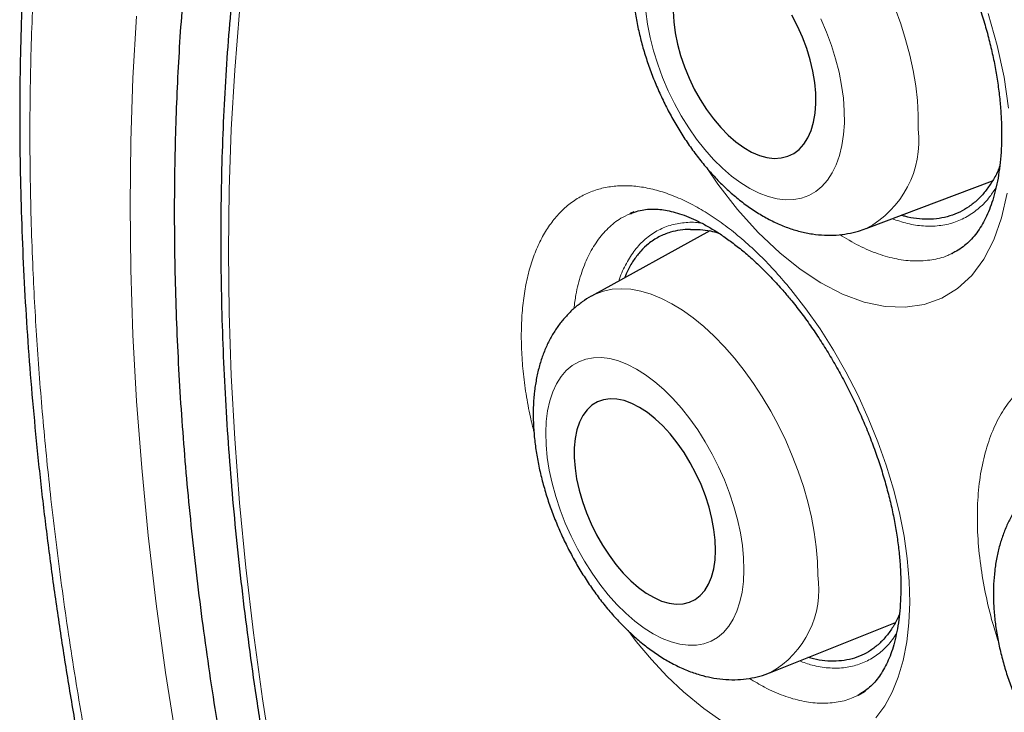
# Model space of a CAD drawing. Header units: millimetres. Extents: x 8 to 961, y 12 to 932.
# Tile 72 of 187: x 886.7 to 892.17, y 310.73 to 314.58. Entities that reach past the tile are written whole.
import ezdxf

# ---------------------------------------------------------------- set-up
doc = ezdxf.new("R2010")
doc.units = ezdxf.units.MM

msp = doc.modelspace()

# ---------------------------------------------------------------- linework, layer by layer
at = {"color": 7, "linetype": 'Continuous', "lineweight": 30}
for p, q in [((891.4015, 313.4217), (892.1039, 313.688)), ((890.0917, 313.5041), (890.0898, 313.5032)), ((890.112, 313.514), (890.0914, 313.5049)), ((890.533, 313.4089), (889.8769, 313.0464)), ((891.8794, 313.2848), (891.8816, 313.2859)), ((891.8797, 313.2834), (891.8828, 313.2847)), ((890.8698, 310.9542), (891.564, 311.2326)), ((891.3557, 310.8274), (891.3989, 310.851))]:
    msp.add_line(p, q, dxfattribs=at)
at = {"color": 8, "linetype": 'Continuous', "lineweight": 0}
msp.add_line((891.8816, 313.2859), (891.9055, 313.2981), dxfattribs=at)
at = {"color": 8, "linetype": 'Continuous', "lineweight": 0, "flags": 128}
for points in [[(891.5625, 314.6448), (891.594, 314.5589), (891.6213, 314.4724), (891.6444, 314.3861), (891.6631, 314.3004), (891.6772, 314.2159), (891.6866, 314.133), (891.6914, 314.0524), (891.6915, 313.9746)], [(887.314, 313.5539), (887.318, 313.9085), (887.3302, 314.2581), (887.3504, 314.6026)], [(887.9221, 314.6279), (887.895, 314.303), (887.8756, 313.9729), (887.864, 313.6379), (887.8601, 313.2982), (887.864, 312.954), (887.8756, 312.6055), (887.895, 312.2531), (887.9221, 311.8969), (887.9569, 311.5372), (887.9994, 311.1742), (888.0496, 310.8082), (888.1073, 310.4394)], [(890.178, 314.629), (890.1878, 314.557), (890.2021, 314.4835), (890.221, 314.4093), (890.2442, 314.3348), (890.2715, 314.2608), (890.3026, 314.1879), (890.3374, 314.1167), (890.3755, 314.0478), (890.4166, 313.9818), (890.4604, 313.9192), (890.5064, 313.8607), (890.5543, 313.8066), (890.6037, 313.7575), (890.6541, 313.7138), (890.7052, 313.6758), (890.7564, 313.6439), (890.8074, 313.6183), (890.8577, 313.5993), (890.9069, 313.587), (890.9545, 313.5815), (891.0002, 313.5829), (891.0436, 313.5912), (891.0842, 313.6063), (891.1218, 313.628), (891.1561, 313.6562), (891.1867, 313.6907), (891.2133, 313.731), (891.2358, 313.777), (891.254, 313.8282), (891.2677, 313.8842), (891.2767, 313.9445), (891.2811, 314.0085)], [(891.2811, 314.0085), (891.2807, 314.0758), (891.2756, 314.1457), (891.2658, 314.2177), (891.2514, 314.2911), (891.2326, 314.3654), (891.2094, 314.4398), (891.1821, 314.5138), (891.151, 314.5867)], [(892.1927, 314.0905), (892.1681, 314.2626), (892.1302, 314.439), (892.0797, 314.6164)], [(890.5214, 313.7531), (890.5787, 313.6682), (890.688, 313.5279), (890.8031, 313.4002), (890.9217, 313.2876), (891.0352, 313.1966), (891.1496, 313.1208), (891.2712, 313.0577), (891.3913, 313.0134), (891.5075, 312.9887), (891.6187, 312.9841), (891.724, 312.9993), (891.8213, 313.0342), (891.9097, 313.0886), (891.9883, 313.1617), (892.0558, 313.2521), (892.1113, 313.3594), (892.1544, 313.4821), (892.1844, 313.618)], [(889.0539, 305.4255), (888.8958, 305.8235), (888.7448, 306.2221), (888.6009, 306.6211), (888.4642, 307.0201), (888.3348, 307.419), (888.2128, 307.8174), (888.0982, 308.215), (887.9912, 308.6117), (887.8919, 309.007), (887.8002, 309.4008), (887.7163, 309.7928), (887.6402, 310.1827), (887.572, 310.5702), (887.5117, 310.9551), (887.4594, 311.3371), (887.415, 311.7159), (887.3787, 312.0914), (887.3504, 312.4631), (887.3302, 312.831), (887.318, 313.1946), (887.314, 313.5539)], [(889.8769, 313.0464), (889.8976, 313.0569), (889.9432, 313.0739), (889.9916, 313.0842), (890.0426, 313.0877), (890.0957, 313.0844), (890.1508, 313.0743), (890.2073, 313.0574), (890.265, 313.0339), (890.3236, 313.004), (890.3825, 312.9677), (890.4415, 312.9254), (890.5002, 312.8773), (890.5582, 312.8237), (890.6151, 312.7649), (890.6707, 312.7014), (890.7244, 312.6334), (890.7761, 312.5616), (890.8253, 312.4862), (890.8718, 312.4078), (890.9152, 312.3269), (890.9553, 312.244), (890.9919, 312.1596), (891.0246, 312.0742), (891.0534, 311.9885), (891.078, 311.9028), (891.0982, 311.8179), (891.114, 311.7341), (891.1252, 311.6521), (891.1317, 311.5723), (891.1336, 311.4953)], [(891.4559, 310.7024), (891.5048, 310.77), (891.5455, 310.8445), (891.5799, 310.9291), (891.6072, 311.0219), (891.6273, 311.1242), (891.6394, 311.2297), (891.644, 311.3432), (891.6411, 311.4619), (891.6302, 311.5875), (891.6122, 311.7121), (891.5866, 311.8417), (891.5537, 311.973), (891.5129, 312.1076), (891.467, 312.2373), (891.414, 312.3683), (891.3549, 312.4974), (891.2889, 312.6258), (891.2202, 312.746), (891.1457, 312.8637), (891.0671, 312.9759), (890.9834, 313.0837), (890.9834, 313.0837)], [(890.7234, 311.5245), (890.7214, 311.591), (890.7148, 311.6602), (890.7036, 311.7315), (890.6878, 311.8043), (890.6676, 311.878), (890.6433, 311.9519), (890.6149, 312.0253), (890.5827, 312.0978), (890.5471, 312.1686), (890.5082, 312.2372), (890.4665, 312.3029), (890.4223, 312.3653), (890.376, 312.4237), (890.3279, 312.4777), (890.2785, 312.5268), (890.2282, 312.5706), (890.1774, 312.6087), (890.1266, 312.6409), (890.0762, 312.6667), (890.0267, 312.6861), (889.9783, 312.6988), (889.9317, 312.7047), (889.8871, 312.7038), (889.8449, 312.6961), (889.8055, 312.6816), (889.7693, 312.6605), (889.7365, 312.633), (889.7074, 312.5993), (889.6823, 312.5596), (889.6614, 312.5144), (889.6449, 312.4639), (889.6328, 312.4087), (889.6254, 312.3492), (889.6227, 312.2859), (889.6246, 312.2194), (889.6312, 312.1502), (889.6424, 312.0789), (889.6582, 312.0061), (889.6784, 311.9324), (889.7027, 311.8586), (889.7311, 311.7851), (889.7633, 311.7126), (889.799, 311.6418), (889.8378, 311.5732), (889.8795, 311.5075), (889.9237, 311.4452), (889.9701, 311.3867), (890.0181, 311.3327), (890.0675, 311.2836), (890.1178, 311.2398), (890.1686, 311.2017), (890.2194, 311.1696), (890.2698, 311.1437), (890.3193, 311.1244), (890.3677, 311.1117), (890.4143, 311.1057), (890.4589, 311.1066), (890.5011, 311.1144), (890.5405, 311.1288), (890.5767, 311.1499), (890.6095, 311.1774), (890.6386, 311.2112), (890.6637, 311.2508), (890.6846, 311.2961), (890.7011, 311.3465), (890.7132, 311.4017), (890.7206, 311.4612), (890.7234, 311.5245)], [(890.0797, 311.1871), (890.1253, 311.1268), (890.2098, 311.0261), (890.2969, 310.9329), (890.3874, 310.8465), (890.4996, 310.7536), (890.6138, 310.6745)]]:
    msp.add_lwpolyline(points, dxfattribs=at)
at = {"color": 7, "linetype": 'Continuous', "lineweight": 30, "flags": 128}
for points in [[(890.331, 314.6293), (890.3341, 314.5704), (890.342, 314.5093), (890.3546, 314.4467), (890.3716, 314.3834), (890.393, 314.3202), (890.4184, 314.2577), (890.4476, 314.1969), (890.4801, 314.1383), (890.5157, 314.0828), (890.5538, 314.0309), (890.594, 313.9834), (890.6358, 313.9408), (890.6788, 313.9036), (890.7223, 313.8723), (890.7658, 313.8473), (890.8089, 313.8288), (890.851, 313.817), (890.8916, 313.8122), (890.9302, 313.8144), (890.9663, 313.8235), (890.9995, 313.8395), (891.0294, 313.8621), (891.0557, 313.8911), (891.0779, 313.9262), (891.0959, 313.9668), (891.1094, 314.0125), (891.1182, 314.0628), (891.1223, 314.117)], [(891.1223, 314.117), (891.1216, 314.1745), (891.1161, 314.2346), (891.1059, 314.2965), (891.0911, 314.3595), (891.0718, 314.4229), (891.0484, 314.4859), (891.021, 314.5476), (890.9901, 314.6074)], [(890.5657, 311.6335), (890.5637, 311.6904), (890.5569, 311.7499), (890.5455, 311.8113), (890.5295, 311.8738), (890.5092, 311.9367), (890.4849, 311.9992), (890.4567, 312.0605), (890.4251, 312.12), (890.3904, 312.1769), (890.3532, 312.2305), (890.3137, 312.2801), (890.2725, 312.3252), (890.2301, 312.3651), (890.187, 312.3995), (890.1437, 312.4279), (890.1008, 312.45), (890.0588, 312.4654), (890.0182, 312.4741), (889.9794, 312.4758), (889.943, 312.4706), (889.9094, 312.4586), (889.8789, 312.4398), (889.8521, 312.4145), (889.8291, 312.3831), (889.8103, 312.3458), (889.796, 312.3032), (889.7862, 312.2558), (889.7811, 312.2041), (889.7807, 312.1488), (889.7851, 312.0906), (889.7942, 312.03), (889.808, 311.968), (889.8261, 311.9052), (889.8485, 311.8424), (889.8748, 311.7804), (889.9047, 311.7199), (889.9379, 311.6616), (889.9739, 311.6063), (890.0123, 311.5546), (890.0527, 311.5072), (890.0946, 311.4646), (890.1374, 311.4274), (890.1807, 311.3959), (890.2238, 311.3706), (890.2663, 311.3519), (890.3077, 311.3398), (890.3475, 311.3346), (890.3851, 311.3364), (890.4202, 311.345), (890.4523, 311.3604), (890.481, 311.3825), (890.5059, 311.4109), (890.5268, 311.4453), (890.5434, 311.4853), (890.5555, 311.5303), (890.563, 311.58), (890.5657, 311.6335)]]:
    msp.add_lwpolyline(points, dxfattribs=at)
at = {"color": 8, "linetype": 'Continuous', "lineweight": 0}
for centre, radius, start, end in [((891.14, 313.9113), 0.5551, 298.1028, 6.5455), ((890.6068, 311.4172), 0.5326, 299.5985, 8.4285)]:
    msp.add_arc(centre, radius, start, end, dxfattribs=at)
at = {"color": 7, "linetype": 'Continuous', "lineweight": 30}
for points, knots in [([(892.8883, 323.1742), (892.8692, 323.1718), (892.7798, 323.1607), (892.6223, 323.1349), (892.4161, 323.0964), (892.2121, 323.0515), (892.0106, 323.0008), (891.8122, 322.9441), (891.6172, 322.8818), (891.4256, 322.8137), (891.2374, 322.74), (891.0525, 322.6605), (890.8709, 322.5754), (890.6925, 322.4846), (890.5174, 322.3881), (890.3455, 322.2859), (890.1768, 322.1781), (890.0113, 322.0645), (889.849, 321.9452), (889.6901, 321.8203), (889.5348, 321.6899), (889.383, 321.554), (889.2346, 321.4124), (889.0895, 321.2652), (888.9481, 321.1126), (888.8105, 320.9546), (888.6768, 320.7915), (888.547, 320.6232), (888.4215, 320.4501), (888.3002, 320.2723), (888.1833, 320.0899), (888.0709, 319.9031), (887.9628, 319.7118), (887.859, 319.5158), (887.7594, 319.3151), (887.664, 319.1097), (887.573, 318.8997), (887.4863, 318.6852), (887.404, 318.4663), (887.3261, 318.2429), (887.2527, 318.0152), (887.1837, 317.7833), (887.1192, 317.5471), (887.0591, 317.3068), (887.0039, 317.0633), (886.9533, 316.8159), (886.9073, 316.5649), (886.8656, 316.3089), (886.8286, 316.049), (886.7962, 315.7855), (886.7684, 315.5188), (886.7454, 315.2492), (886.7272, 314.9772), (886.7137, 314.7032), (886.7049, 314.4274), (886.7009, 314.1502), (886.7016, 313.8706), (886.7069, 313.5877), (886.7169, 313.3012), (886.7315, 313.012), (886.7509, 312.7206), (886.7749, 312.4271), (886.8036, 312.1313), (886.837, 311.8335), (886.875, 311.5335), (886.9178, 311.2314), (886.9652, 310.9271), (887.0172, 310.6208), (887.0739, 310.3127), (887.1351, 310.0039), (887.2005, 309.6948), (887.2702, 309.3856), (887.3443, 309.0761), (887.4226, 308.7663), (887.5053, 308.4561), (887.5922, 308.1454), (887.6835, 307.8342), (887.7792, 307.5225), (887.8792, 307.2102), (887.9836, 306.8973), (888.0924, 306.5836), (888.2051, 306.2705), (888.322, 305.9576), (888.443, 305.6451), (888.5684, 305.3317), (888.6982, 305.0179), (888.8321, 304.7042), (888.97, 304.391), (889.1117, 304.0787), (889.2571, 303.7677), (889.4059, 303.4585), (889.5578, 303.1514), (889.7128, 302.8469), (889.8711, 302.5444), (890.0329, 302.2432), (890.1985, 301.9431), (890.3675, 301.6446), (890.5399, 301.348), (890.7155, 301.0533), (890.8944, 300.7606), (891.0766, 300.4699), (891.2621, 300.181), (891.4511, 299.8938), (891.6433, 299.6086), (891.8381, 299.3262), (892.0354, 299.0472), (892.2356, 298.7706), (892.4387, 298.4965), (892.6446, 298.2251), (892.8525, 297.9576), (893.0623, 297.6939), (893.2741, 297.4339), (893.488, 297.1776), (893.7039, 296.925), (893.9219, 296.676), (894.1421, 296.4305), (894.3644, 296.1886), (894.5889, 295.9502), (894.8145, 295.7164), (895.0415, 295.4871), (895.2696, 295.2623), (895.4999, 295.0412), (895.7316, 294.8242), (895.9641, 294.6122), (896.1972, 294.4052), (896.4314, 294.2028), (896.6669, 294.0048), (896.9035, 293.8114), (897.1408, 293.6229), (897.3789, 293.4392), (897.6178, 293.2604), (897.8573, 293.0866), (898.0971, 292.918), (898.3369, 292.7548), (898.5767, 292.5972), (898.8165, 292.4447), (899.0562, 292.2985), (899.22, 292.2006), (899.3039, 292.1531), (899.3081, 292.1508)], [0, 0, 0, 0, 0.002004, 0.009347, 0.016703, 0.024076, 0.031458, 0.038814, 0.046138, 0.053437, 0.060716, 0.067981, 0.075234, 0.082481, 0.089727, 0.096974, 0.104228, 0.111492, 0.118772, 0.126061, 0.133334, 0.140633, 0.147953, 0.155292, 0.162645, 0.170007, 0.177376, 0.184746, 0.192113, 0.199472, 0.206818, 0.214148, 0.221468, 0.2288, 0.236138, 0.243484, 0.250838, 0.258201, 0.265571, 0.272951, 0.280339, 0.287736, 0.295142, 0.302557, 0.309991, 0.317337, 0.324769, 0.332224, 0.339696, 0.347176, 0.354656, 0.362127, 0.369582, 0.377013, 0.384414, 0.391776, 0.399095, 0.406487, 0.413906, 0.421322, 0.428738, 0.436155, 0.443575, 0.451001, 0.458436, 0.465881, 0.473339, 0.480813, 0.488305, 0.495784, 0.503228, 0.510653, 0.518062, 0.52546, 0.532851, 0.540239, 0.547627, 0.555019, 0.562418, 0.569829, 0.577255, 0.584705, 0.592083, 0.599505, 0.606955, 0.614425, 0.621909, 0.629401, 0.636893, 0.644375, 0.651842, 0.659285, 0.666698, 0.674078, 0.681477, 0.688903, 0.696322, 0.70374, 0.711159, 0.718585, 0.726008, 0.733444, 0.740908, 0.748385, 0.755856, 0.763302, 0.77073, 0.77823, 0.785705, 0.79316, 0.800597, 0.808022, 0.815438, 0.822849, 0.83026, 0.837674, 0.845093, 0.852523, 0.859972, 0.867324, 0.874713, 0.88212, 0.889528, 0.896914, 0.904263, 0.911614, 0.918986, 0.926347, 0.933702, 0.941055, 0.948409, 0.955769, 0.963112, 0.970437, 0.977749, 0.985053, 0.992352, 0.999622, 1, 1, 1, 1]), ([(893.9274, 321.833), (893.8174, 321.8308), (893.581, 321.8262), (893.2271, 321.7945), (892.8645, 321.7431), (892.5174, 321.6725), (892.1853, 321.5847), (891.8683, 321.4809), (891.56, 321.3596), (891.2608, 321.221), (890.9653, 321.0619), (890.6745, 320.8814), (890.3895, 320.6785), (890.1163, 320.4569), (889.8554, 320.217), (889.607, 319.9591), (889.376, 319.6887), (889.1619, 319.4073), (888.964, 319.1165), (888.7784, 318.811), (888.6052, 318.4911), (888.4414, 318.1505), (888.2882, 317.7886), (888.1466, 317.4049), (888.0199, 317.0069), (887.9083, 316.5952), (887.8118, 316.1703), (887.7323, 315.7412), (887.6686, 315.3092), (887.62, 314.8756), (887.5853, 314.4323), (887.5644, 313.9799), (887.5573, 313.5096), (887.565, 313.0213), (887.5884, 312.5153), (887.6275, 312.0015), (887.6822, 311.4807), (887.7523, 310.9536), (887.8362, 310.4311), (887.9328, 309.9142), (888.0409, 309.4038), (888.1623, 308.8902), (888.297, 308.3742), (888.4476, 307.8458), (888.615, 307.3055), (888.7999, 306.7541), (888.9988, 306.2028), (889.2115, 305.6522), (889.4375, 305.1031), (889.6721, 304.5668), (889.9142, 304.0436), (890.1625, 303.5341), (890.4217, 303.0285), (890.6913, 302.5274), (890.9768, 302.0213), (891.2785, 301.5113), (891.5967, 300.9985), (891.9251, 300.4935), (892.2633, 299.997), (892.6108, 299.5095), (892.9605, 299.041), (893.3111, 298.5913), (893.6619, 298.1602), (894.0193, 297.7395), (894.3829, 297.3296), (894.7598, 296.923), (895.1498, 296.5209), (895.5528, 296.1247), (895.9608, 295.743), (896.3731, 295.376), (896.7892, 295.0244), (897.2006, 294.695), (897.6066, 294.3872), (898.0064, 294.1002), (898.4076, 293.8285), (898.8098, 293.5722), (899.2207, 293.3268), (899.6396, 293.0938), (900.0661, 292.8747), (900.4915, 292.6743), (900.9152, 292.4928), (901.3365, 292.3306), (901.7471, 292.1904), (902.1465, 292.0714), (902.5345, 291.9722), (902.9185, 291.8908), (903.298, 291.8271), (903.6803, 291.7804), (904.0644, 291.752), (904.4495, 291.7432), (904.8275, 291.7547), (905.198, 291.7863), (905.5605, 291.8381), (905.9077, 291.9086), (906.2397, 291.9964), (906.5568, 292.1002), (906.8651, 292.2215), (907.1643, 292.3601), (907.4598, 292.5192), (907.7506, 292.6997), (908.0356, 292.9026), (908.3087, 293.1242), (908.5697, 293.3641), (908.818, 293.6221), (909.0492, 293.8921), (909.2623, 294.1748), (909.4006, 294.3707), (909.4658, 294.4783), (909.4692, 294.4839)], [0, 0, 0, 0, 0.008505, 0.018287, 0.028068, 0.037849, 0.047071, 0.056294, 0.065516, 0.074739, 0.083961, 0.093742, 0.103524, 0.113305, 0.123086, 0.132867, 0.142649, 0.151871, 0.161094, 0.170316, 0.179538, 0.188761, 0.198542, 0.208323, 0.218105, 0.227886, 0.237667, 0.247448, 0.256671, 0.265893, 0.275116, 0.284338, 0.29356, 0.303342, 0.313123, 0.322904, 0.332686, 0.342467, 0.352248, 0.361471, 0.370693, 0.379915, 0.389138, 0.39836, 0.408141, 0.417923, 0.427704, 0.437485, 0.447267, 0.457048, 0.46627, 0.475493, 0.484715, 0.493937, 0.50316, 0.512941, 0.522722, 0.532504, 0.542285, 0.552066, 0.561848, 0.57107, 0.580292, 0.589515, 0.598737, 0.60796, 0.617741, 0.627522, 0.637303, 0.647085, 0.656866, 0.666647, 0.67587, 0.685092, 0.694314, 0.703537, 0.712759, 0.722541, 0.732322, 0.742103, 0.751884, 0.761666, 0.771447, 0.780669, 0.789892, 0.799114, 0.808337, 0.817559, 0.82734, 0.837122, 0.846903, 0.856684, 0.866465, 0.876247, 0.885469, 0.894691, 0.903914, 0.913136, 0.922359, 0.93214, 0.941921, 0.951703, 0.961484, 0.971265, 0.981046, 0.990269, 0.999491, 1, 1, 1, 1]), ([(893.3976, 321.576), (893.3747, 321.5732), (893.2853, 321.5625), (893.1319, 321.5376), (892.9374, 321.5013), (892.7457, 321.4587), (892.5567, 321.4102), (892.3705, 321.3559), (892.1871, 321.2956), (892.0066, 321.2295), (891.8292, 321.1576), (891.6548, 321.0798), (891.4835, 320.9964), (891.3154, 320.9072), (891.1506, 320.8123), (890.9891, 320.7119), (890.831, 320.6058), (890.6763, 320.4941), (890.5251, 320.3769), (890.3775, 320.2543), (890.2335, 320.1262), (890.0931, 319.9927), (889.9565, 319.8539), (889.8236, 319.7098), (889.6946, 319.5605), (889.5695, 319.406), (889.4483, 319.2463), (889.3311, 319.0817), (889.218, 318.912), (889.1089, 318.7374), (889.004, 318.5579), (888.9033, 318.3737), (888.8069, 318.1847), (888.7147, 317.9912), (888.6268, 317.7931), (888.5433, 317.5905), (888.4642, 317.3835), (888.3896, 317.1723), (888.3194, 316.9568), (888.2537, 316.7372), (888.1925, 316.5137), (888.1359, 316.2862), (888.0839, 316.0549), (888.0364, 315.8198), (887.9936, 315.5811), (887.9553, 315.3389), (887.9218, 315.0933), (887.8928, 314.8444), (887.8686, 314.5922), (887.849, 314.3369), (887.834, 314.0786), (887.8238, 313.8174), (887.8182, 313.5534), (887.8173, 313.2868), (887.8211, 313.0175), (887.8296, 312.7458), (887.8427, 312.4717), (887.8605, 312.1954), (887.8829, 311.9169), (887.91, 311.6364), (887.9417, 311.354), (887.978, 311.0698), (888.0188, 310.7839), (888.0643, 310.4964), (888.1143, 310.2075), (888.1689, 309.9173), (888.2279, 309.6258), (888.2915, 309.3332), (888.3594, 309.0397), (888.4319, 308.7452), (888.5087, 308.4501), (888.5898, 308.1542), (888.6753, 307.8579), (888.7651, 307.5612), (888.8592, 307.2642), (888.9574, 306.967), (889.0599, 306.6698), (889.1665, 306.3727), (889.2771, 306.0758), (889.3918, 305.7792), (889.5106, 305.483), (889.6332, 305.1874), (889.7598, 304.8925), (889.8902, 304.5983), (890.0244, 304.3051), (890.1624, 304.0129), (890.304, 303.7218), (890.4493, 303.432), (890.5981, 303.1436), (890.7504, 302.8567), (890.9062, 302.5714), (891.0654, 302.2878), (891.2279, 302.006), (891.3937, 301.7262), (891.5626, 301.4485), (891.7347, 301.1729), (891.9099, 300.8996), (892.088, 300.6288), (892.269, 300.3604), (892.4529, 300.0946), (892.6395, 299.8316), (892.8288, 299.5713), (893.0207, 299.3141), (893.2152, 299.0598), (893.4122, 298.8087), (893.6115, 298.5608), (893.8131, 298.3163), (894.017, 298.0751), (894.2229, 297.8376), (894.431, 297.6036), (894.641, 297.3734), (894.8529, 297.147), (895.0667, 296.9245), (895.2821, 296.706), (895.4992, 296.4916), (895.7179, 296.2814), (895.938, 296.0754), (896.1595, 295.8738), (896.3823, 295.6766), (896.6063, 295.4839), (896.8314, 295.2958), (897.0575, 295.1124), (897.2846, 294.9337), (897.5125, 294.7598), (897.7411, 294.5908), (897.9705, 294.4267), (898.2004, 294.2677), (898.4308, 294.1138), (898.6616, 293.965), (898.8926, 293.8214), (899.0765, 293.7113), (899.1834, 293.6494), (899.2131, 293.6321)], [0, 0, 0, 0, 0.002663, 0.010394, 0.01812, 0.025841, 0.033556, 0.041267, 0.048973, 0.056675, 0.064373, 0.072068, 0.079761, 0.087451, 0.095141, 0.10283, 0.11052, 0.11821, 0.125902, 0.133597, 0.141294, 0.148994, 0.156699, 0.164408, 0.172122, 0.17984, 0.187564, 0.195294, 0.203028, 0.210768, 0.218513, 0.226263, 0.234017, 0.241777, 0.24954, 0.257307, 0.265079, 0.272853, 0.280631, 0.288411, 0.296194, 0.303978, 0.311765, 0.319553, 0.327343, 0.335134, 0.342925, 0.350718, 0.35851, 0.366304, 0.374097, 0.381891, 0.389685, 0.397478, 0.405272, 0.413065, 0.420858, 0.42865, 0.436442, 0.444234, 0.452025, 0.459816, 0.467606, 0.475396, 0.483185, 0.490974, 0.498762, 0.50655, 0.514337, 0.522124, 0.52991, 0.537696, 0.545482, 0.553267, 0.561051, 0.568836, 0.576619, 0.584403, 0.592186, 0.599969, 0.607752, 0.615534, 0.623316, 0.631098, 0.63888, 0.646661, 0.654443, 0.662224, 0.670005, 0.677786, 0.685567, 0.693348, 0.701129, 0.70891, 0.716691, 0.724472, 0.732253, 0.740035, 0.747816, 0.755597, 0.763379, 0.771161, 0.778943, 0.786725, 0.794507, 0.80229, 0.810073, 0.817856, 0.82564, 0.833424, 0.841209, 0.848993, 0.856779, 0.864564, 0.87235, 0.880137, 0.887924, 0.895712, 0.9035, 0.911288, 0.919077, 0.926867, 0.934657, 0.942448, 0.950239, 0.958031, 0.965823, 0.973616, 0.98141, 0.989203, 0.996998, 1, 1, 1, 1]), ([(890.4473, 315.5312), (890.444, 315.5297), (890.4227, 315.5195), (890.3863, 315.4951), (890.3387, 315.4583), (890.2953, 315.416), (890.2558, 315.3691), (890.2205, 315.3176), (890.1893, 315.2615), (890.1625, 315.2009), (890.1402, 315.1359), (890.1227, 315.0667), (890.1101, 314.9937), (890.1026, 314.9174), (890.1003, 314.8385), (890.1031, 314.7577), (890.1108, 314.6757), (890.1233, 314.593), (890.1404, 314.5101), (890.1618, 314.4273), (890.1874, 314.3451), (890.217, 314.2638), (890.2505, 314.1838), (890.2876, 314.1053), (890.3282, 314.0289), (890.3722, 313.9548), (890.4194, 313.8834), (890.4697, 313.815), (890.5229, 313.7501), (890.5789, 313.6889), (890.6376, 313.6318), (890.699, 313.5794), (890.7628, 313.532), (890.8287, 313.4903), (890.8964, 313.4549), (890.965, 313.4263), (891.034, 313.4049), (891.1025, 313.3909), (891.1698, 313.3843), (891.2355, 313.3848), (891.2988, 313.3926), (891.354, 313.4047), (891.387, 313.417), (891.4004, 313.422)], [0, 0, 0, 0, 0.0039082, 0.0257458, 0.0475711, 0.0695289, 0.091762, 0.1144071, 0.1375861, 0.1613908, 0.1858638, 0.2109802, 0.2366416, 0.2626937, 0.2889643, 0.3152853, 0.341545, 0.3676976, 0.3937301, 0.4196501, 0.4454771, 0.4712371, 0.4969596, 0.5226755, 0.548413, 0.5741981, 0.600064, 0.626044, 0.65217, 0.6784701, 0.7049641, 0.7316545, 0.758514, 0.7854549, 0.8122958, 0.8388291, 0.8648392, 0.8901619, 0.9147241, 0.9385448, 0.9617085, 0.9843358, 1, 1, 1, 1]), ([(891.5513, 315.5316), (891.561, 315.5197), (891.5894, 315.4851), (891.6354, 315.4246), (891.6887, 315.349), (891.7405, 315.2696), (891.7905, 315.1868), (891.8383, 315.1009), (891.8837, 315.0125), (891.9262, 314.9221), (891.9657, 314.8303), (892.0017, 314.7378), (892.0341, 314.6451), (892.0628, 314.553), (892.0874, 314.4621), (892.1081, 314.3725), (892.1249, 314.2841), (892.138, 314.1966), (892.1474, 314.1102), (892.153, 314.0256), (892.1547, 313.9435), (892.1526, 313.8646), (892.1468, 313.7895), (892.1376, 313.719), (892.1251, 313.6535), (892.1097, 313.5935), (892.0916, 313.5393), (892.0713, 313.4906), (892.0483, 313.4463), (892.0228, 313.4063), (891.9947, 313.3707), (891.9643, 313.3395), (891.9311, 313.313), (891.9036, 313.295), (891.8863, 313.2877), (891.8817, 313.2858)], [0, 0, 0, 0, 0.0159792, 0.0464931, 0.0772278, 0.1082628, 0.1395618, 0.1710752, 0.2027417, 0.2344915, 0.2662387, 0.2978926, 0.3293815, 0.360642, 0.3916224, 0.4221142, 0.45269, 0.4835926, 0.5147556, 0.5460968, 0.5775198, 0.6088969, 0.6401068, 0.6710499, 0.7016441, 0.7318347, 0.7616064, 0.7910289, 0.8209423, 0.8519556, 0.8838189, 0.9167839, 0.9511556, 0.9872342, 1, 1, 1, 1]), ([(892.1433, 313.7676), (892.1398, 313.7586), (892.1275, 313.7272), (892.1009, 313.6803), (892.0636, 313.6267), (892.0207, 313.5804), (891.9733, 313.5421), (891.922, 313.5122), (891.8672, 313.4904), (891.8081, 313.477), (891.7461, 313.4722), (891.6819, 313.4767), (891.6323, 313.4846), (891.6034, 313.4938), (891.597, 313.4958)], [0, 0, 0, 0, 0.037257, 0.129492, 0.222368, 0.317263, 0.412857, 0.505092, 0.597968, 0.692864, 0.788457, 0.880693, 0.973568, 1, 1, 1, 1]), ([(890.09, 313.5029), (890.0984, 313.5068), (890.1197, 313.5166), (890.1552, 313.5252), (890.1958, 313.5303), (890.2357, 313.5304), (890.2762, 313.5264), (890.3191, 313.5181), (890.3658, 313.505), (890.4164, 313.4864), (890.47, 313.4623), (890.5257, 313.4327), (890.5831, 313.3977), (890.6418, 313.3572), (890.7014, 313.3114), (890.7614, 313.2604), (890.8213, 313.2045), (890.8808, 313.144), (890.9343, 313.0852), (890.9674, 313.0453), (890.9815, 313.0285)], [0, 0, 0, 0, 0.047313, 0.119747, 0.180714, 0.238225, 0.291062, 0.342012, 0.395811, 0.451078, 0.506446, 0.562102, 0.618115, 0.674472, 0.731109, 0.787934, 0.844839, 0.90169, 0.958397, 1, 1, 1, 1]), ([(890.4256, 313.4172), (890.4065, 313.4164), (890.3683, 313.4147), (890.3096, 313.4014), (890.2498, 313.3773), (890.1953, 313.3413), (890.1498, 313.2981), (890.1122, 313.25), (890.0817, 313.2), (890.0662, 313.163), (890.0596, 313.1474)], [0, 0, 0, 0, 0.1180477, 0.2368473, 0.3872556, 0.5393177, 0.6609577, 0.783486, 0.9087426, 1, 1, 1, 1]), ([(890.4256, 313.4172), (890.4437, 313.4173), (890.4799, 313.4174), (890.5327, 313.4105), (890.5679, 313.4009), (890.5835, 313.3966)], [0, 0, 0, 0, 0.356737, 0.715468, 1, 1, 1, 1]), ([(889.8774, 313.0466), (889.8768, 313.0463), (889.8583, 313.0373), (889.825, 313.0145), (889.7783, 312.9782), (889.736, 312.9364), (889.6976, 312.8901), (889.6635, 312.8393), (889.6336, 312.784), (889.608, 312.7243), (889.587, 312.6602), (889.5708, 312.5918), (889.5595, 312.5196), (889.5533, 312.4439), (889.5524, 312.3657), (889.5565, 312.2855), (889.5655, 312.2041), (889.5792, 312.1221), (889.5975, 312.0398), (889.62, 311.9577), (889.6466, 311.8762), (889.6771, 311.7955), (889.7113, 311.716), (889.7491, 311.6381), (889.7902, 311.5622), (889.8346, 311.4885), (889.882, 311.4174), (889.9324, 311.3493), (889.9855, 311.2845), (890.0414, 311.2234), (890.0998, 311.1663), (890.1608, 311.1136), (890.2242, 311.0659), (890.2898, 311.0236), (890.3571, 310.9875), (890.4255, 310.9582), (890.492, 310.9368), (890.5579, 310.9223), (890.6226, 310.9146), (890.6881, 310.914), (890.7514, 310.9203), (890.8118, 310.934), (890.8515, 310.9456), (890.8701, 310.9543), (890.8704, 310.9544)], [0, 0, 0, 0, 0.000805, 0.022408, 0.043971, 0.065645, 0.087585, 0.109939, 0.132848, 0.156424, 0.180729, 0.205754, 0.231401, 0.257499, 0.283849, 0.310252, 0.336578, 0.362774, 0.388829, 0.41475, 0.440562, 0.466294, 0.491976, 0.517644, 0.543328, 0.569056, 0.594861, 0.620781, 0.646852, 0.673108, 0.699577, 0.726272, 0.753181, 0.780241, 0.807266, 0.834023, 0.860256, 0.88314, 0.907841, 0.931773, 0.954962, 0.977536, 0.999641, 1, 1, 1, 1]), ([(890.9815, 313.0285), (890.9913, 313.0164), (891.0197, 312.9812), (891.0659, 312.9199), (891.1194, 312.8436), (891.1715, 312.7636), (891.2218, 312.6803), (891.27, 312.5941), (891.3157, 312.5055), (891.3588, 312.4151), (891.3987, 312.3236), (891.4353, 312.2314), (891.4683, 312.1393), (891.4976, 312.0478), (891.523, 311.9576), (891.5444, 311.869), (891.562, 311.7818), (891.5759, 311.6957), (891.5862, 311.6107), (891.5926, 311.5278), (891.5953, 311.4475), (891.5942, 311.3705), (891.5895, 311.2976), (891.5814, 311.2293), (891.5701, 311.1662), (891.5559, 311.1086), (891.5393, 311.057), (891.5204, 311.011), (891.4991, 310.9696), (891.4754, 310.9324), (891.4494, 310.8995), (891.421, 310.8711), (891.39, 310.8466), (891.3675, 310.8344), (891.3559, 310.8281)], [0, 0, 0, 0, 0.0162051, 0.0471234, 0.0782635, 0.1097055, 0.1414116, 0.1733308, 0.2054009, 0.2375509, 0.2696923, 0.3017346, 0.3336051, 0.3652392, 0.3965843, 0.4275895, 0.4583469, 0.4895957, 0.5210974, 0.5527688, 0.5845115, 0.6161908, 0.6476873, 0.6788998, 0.7097456, 0.7401714, 0.7701664, 0.7998051, 0.8298897, 0.8612383, 0.8935596, 0.9271942, 0.9625666, 1, 1, 1, 1]), ([(892.432, 312.053), (892.416, 312.0433), (892.3829, 312.023), (892.3371, 311.9857), (892.294, 311.9431), (892.255, 311.8957), (892.2203, 311.8439), (892.1899, 311.7877), (892.164, 311.7271), (892.1428, 311.6622), (892.1264, 311.5932), (892.1151, 311.5206), (892.1089, 311.4447), (892.108, 311.3662), (892.1124, 311.2859), (892.1217, 311.2044), (892.1359, 311.1222), (892.1548, 311.0398), (892.1781, 310.9577), (892.2057, 310.8762), (892.2372, 310.7957), (892.2727, 310.7165), (892.3118, 310.639), (892.3545, 310.5635), (892.4004, 310.4904), (892.4496, 310.4201), (892.5017, 310.3528), (892.5567, 310.289), (892.6144, 310.229), (892.6748, 310.1731), (892.7376, 310.1219), (892.8027, 310.0757), (892.8699, 310.0351), (892.9386, 310.0007), (893.0083, 309.9731), (893.0781, 309.9526), (893.1475, 309.9394), (893.2155, 309.9336), (893.2818, 309.935), (893.3457, 309.9434), (893.4061, 309.9576), (893.4438, 309.9723), (893.462, 309.9794)], [0, 0, 0, 0, 0.0203422, 0.0422046, 0.0641634, 0.0863602, 0.1089312, 0.1320003, 0.1556655, 0.179981, 0.2049392, 0.230461, 0.2564073, 0.2826118, 0.3089125, 0.3351747, 0.3613429, 0.3873968, 0.4133386, 0.4391848, 0.4649593, 0.4906902, 0.5164076, 0.5421416, 0.5679149, 0.5937603, 0.6197103, 0.6457966, 0.6720475, 0.698484, 0.7251126, 0.7519131, 0.7788197, 0.8056645, 0.8322547, 0.8583785, 0.8838603, 0.908606, 0.9326134, 0.9559511, 0.9787304, 1, 1, 1, 1]), ([(891.5865, 311.2773), (891.585, 311.2735), (891.5751, 311.2484), (891.5516, 311.208), (891.5157, 311.1565), (891.474, 311.1125), (891.4279, 311.0765), (891.3778, 311.0489), (891.324, 311.0295), (891.2661, 311.0184), (891.2051, 311.0161), (891.1423, 311.0216), (891.0992, 311.0322), (891.0777, 311.0375)], [0, 0, 0, 0, 0.016812, 0.113773, 0.211408, 0.311165, 0.411657, 0.508618, 0.606252, 0.70601, 0.806502, 0.903463, 1, 1, 1, 1])]:
    msp.add_open_spline(points, degree=3, knots=knots, dxfattribs=at)
at = {"color": 8, "linetype": 'Continuous', "lineweight": 0}
for points, knots in [([(899.2218, 321.1674), (899.0762, 321.2497), (898.7849, 321.4144), (898.3485, 321.6385), (897.9131, 321.8456), (897.4776, 322.0345), (897.0424, 322.2054), (896.6082, 322.3575), (896.1772, 322.4902), (895.7402, 322.6058), (895.2979, 322.7024), (894.8632, 322.7762), (894.4458, 322.8268), (894.0457, 322.8561), (893.652, 322.8656), (893.245, 322.8548), (892.8264, 322.82), (892.3985, 322.7573), (892.0019, 322.673), (891.6355, 322.5712), (891.2994, 322.4567), (890.9741, 322.3241), (890.6599, 322.174), (890.3557, 322.0059), (890.0653, 321.8221), (889.7886, 321.6233), (889.5254, 321.4107), (889.2726, 321.1823), (889.0605, 320.9684), (888.885, 320.7752), (888.7267, 320.5888), (888.5587, 320.3751), (888.3835, 320.1312), (888.2304, 319.8981), (888.0973, 319.6785), (887.9568, 319.4301), (887.8003, 319.1262), (887.6345, 318.7624), (887.4834, 318.3857), (887.3467, 317.9971), (887.224, 317.5952), (887.1166, 317.1856), (887.024, 316.7689), (886.9457, 316.3462), (886.8808, 315.9132), (886.8312, 315.4862), (886.7953, 315.0669), (886.7704, 314.637), (886.7572, 314.1791), (886.7576, 313.6927), (886.7715, 313.2245), (886.7964, 312.7763), (886.8298, 312.3499), (886.8746, 311.9041), (886.932, 311.4388), (887.0033, 310.9539), (887.085, 310.4738), (887.1762, 309.9991), (887.281, 309.5079), (887.403, 308.9912), (887.5438, 308.4493), (887.69, 307.9341), (887.8389, 307.4465), (887.9884, 306.9872), (888.1524, 306.5118), (888.3321, 306.0206), (888.5282, 305.5143), (888.7307, 305.0195), (888.9385, 304.5365), (889.1611, 304.0429), (889.4041, 303.5294), (889.6689, 302.9968), (889.93, 302.4964), (890.1852, 302.028), (890.4326, 301.591), (890.6959, 301.1432), (890.9758, 300.6854), (891.2728, 300.2188), (891.5966, 299.7296), (891.9489, 299.2198), (892.3206, 298.7057), (892.6911, 298.2153), (893.0589, 297.7483), (893.434, 297.2916), (893.8358, 296.8227), (894.2651, 296.3443), (894.7226, 295.8595), (895.178, 295.4011), (895.6301, 294.9686), (896.0662, 294.572), (896.4947, 294.2013), (896.9148, 293.8557), (897.3377, 293.5252), (897.7441, 293.2244), (898.1332, 292.9513), (898.5045, 292.704), (898.8765, 292.4686), (899.1247, 292.3227), (899.2487, 292.2498)], [0, 0, 0, 0, 0.011131, 0.022269, 0.033407, 0.044538, 0.055809, 0.067087, 0.078364, 0.089635, 0.101698, 0.113761, 0.124877, 0.136001, 0.147124, 0.158241, 0.171106, 0.183976, 0.196841, 0.207835, 0.218829, 0.229671, 0.240519, 0.251367, 0.262209, 0.27268, 0.283158, 0.293636, 0.304107, 0.310706, 0.317305, 0.326133, 0.334962, 0.34379, 0.350434, 0.357078, 0.368117, 0.379155, 0.390043, 0.400937, 0.411831, 0.422719, 0.433235, 0.443757, 0.454279, 0.464795, 0.474174, 0.483552, 0.494285, 0.50502, 0.515753, 0.524782, 0.533813, 0.542842, 0.552805, 0.56277, 0.572733, 0.582157, 0.591581, 0.602365, 0.613152, 0.623936, 0.63301, 0.642085, 0.651158, 0.661171, 0.671186, 0.681199, 0.690601, 0.700002, 0.71076, 0.721521, 0.732278, 0.741326, 0.750376, 0.759424, 0.769406, 0.779391, 0.789373, 0.801231, 0.813089, 0.824005, 0.834928, 0.845851, 0.856768, 0.869385, 0.882007, 0.894624, 0.906484, 0.918344, 0.929271, 0.940204, 0.951138, 0.962064, 0.971546, 0.981032, 0.990518, 1, 1, 1, 1]), ([(890.9834, 313.0837), (890.9557, 313.1166), (890.9, 313.1827), (890.8127, 313.2731), (890.7228, 313.3566), (890.6318, 313.4307), (890.5411, 313.4948), (890.4508, 313.5489), (890.3602, 313.5933), (890.2713, 313.6267), (890.1848, 313.6491), (890.1015, 313.6604), (890.0206, 313.6607), (889.944, 313.6497), (889.8718, 313.6276), (889.8049, 313.5949), (889.7426, 313.551), (889.6867, 313.497), (889.6369, 313.4329), (889.594, 313.3598), (889.5575, 313.2768), (889.5284, 313.1858), (889.5068, 313.087), (889.4926, 312.9818), (889.486, 312.869), (889.4871, 312.7512), (889.4959, 312.6288), (889.5124, 312.5033), (889.5325, 312.3902), (889.5502, 312.3187), (889.557, 312.291)], [0, 0, 0, 0, 0.03557, 0.071387, 0.107983, 0.144848, 0.180418, 0.216235, 0.25283, 0.289695, 0.325265, 0.361472, 0.397678, 0.434543, 0.470113, 0.506319, 0.542525, 0.57939, 0.61496, 0.651167, 0.687373, 0.724238, 0.759808, 0.796014, 0.83222, 0.869085, 0.904655, 0.940862, 0.977068, 1, 1, 1, 1]), ([(892.1242, 313.653), (892.1129, 313.6346), (892.0853, 313.5899), (892.031, 313.5346), (891.9641, 313.4858), (891.8892, 313.4531), (891.8081, 313.4354), (891.7216, 313.4337), (891.6341, 313.4464), (891.5746, 313.4669), (891.5465, 313.4767)], [0, 0, 0, 0, 0.09257, 0.224488, 0.355986, 0.487484, 0.619401, 0.750899, 0.882397, 1, 1, 1, 1]), ([(890.0898, 313.5032), (890.0728, 313.4957), (890.0291, 313.4763), (889.9681, 313.4258), (889.9069, 313.3551), (889.8561, 313.269), (889.8168, 313.1683), (889.7906, 313.0711), (889.7827, 313.0034), (889.7796, 312.9778)], [0, 0, 0, 0, 0.101671, 0.261523, 0.421885, 0.581737, 0.741589, 0.901951, 1, 1, 1, 1]), ([(890.0281, 313.1299), (890.0281, 313.13), (890.0371, 313.1633), (890.0643, 313.2195), (890.1099, 313.2965), (890.1661, 313.3582), (890.2303, 313.4059), (890.302, 313.439), (890.3809, 313.4552), (890.4438, 313.4591), (890.4815, 313.4526), (890.4895, 313.4512)], [0, 0, 0, 0, 0.000025, 0.137868, 0.275274, 0.412679, 0.550523, 0.687928, 0.825333, 0.963177, 1, 1, 1, 1]), ([(891.2554, 313.3884), (891.2908, 313.3668), (891.3622, 313.3235), (891.4683, 313.2789), (891.5722, 313.2499), (891.6724, 313.2388), (891.7669, 313.2463), (891.8364, 313.2617), (891.8712, 313.2804), (891.8794, 313.2848)], [0, 0, 0, 0, 0.157089, 0.316283, 0.474972, 0.63366, 0.792854, 0.951543, 1, 1, 1, 1]), ([(894.118, 311.1576), (894.0939, 311.2236), (894.0485, 311.3481), (893.9649, 311.5275), (893.8753, 311.6944), (893.7762, 311.854), (893.669, 312.0039), (893.5551, 312.1427), (893.4359, 312.2686), (893.3129, 312.3795), (893.1877, 312.4746), (893.0619, 312.5527), (892.937, 312.6121), (892.8146, 312.6528), (892.6963, 312.6742), (892.5836, 312.6754), (892.4779, 312.657), (892.3803, 312.6194), (892.2926, 312.5622), (892.2153, 312.4869), (892.1496, 312.3944), (892.0967, 312.2854), (892.0567, 312.1616), (892.0302, 312.0248), (892.018, 311.8761), (892.0199, 311.7179), (892.0352, 311.5555), (892.0638, 311.3915), (892.0965, 311.2495), (892.125, 311.1614), (892.1357, 311.1281)], [0, 0, 0, 0, 0.040912, 0.077148, 0.113499, 0.149735, 0.185971, 0.222323, 0.258559, 0.294795, 0.331146, 0.367382, 0.403618, 0.43997, 0.476206, 0.512442, 0.548793, 0.585029, 0.621265, 0.657617, 0.693853, 0.730088, 0.76644, 0.802676, 0.838912, 0.875263, 0.911499, 0.94546, 0.979421, 1, 1, 1, 1]), ([(891.5709, 311.1741), (891.5632, 311.1614), (891.5402, 311.123), (891.492, 311.0737), (891.4277, 311.0262), (891.3552, 310.9949), (891.2764, 310.9785), (891.1918, 310.978), (891.1098, 310.9908), (891.055, 311.0104), (891.0312, 311.0189)], [0, 0, 0, 0, 0.068655, 0.206532, 0.343971, 0.48141, 0.619287, 0.756726, 0.894165, 1, 1, 1, 1]), ([(890.7537, 310.9221), (890.7819, 310.9047), (890.8456, 310.8654), (890.9434, 310.8234), (891.0457, 310.7933), (891.1437, 310.7811), (891.2361, 310.7868), (891.3128, 310.8047), (891.3548, 310.8279), (891.3711, 310.837)], [0, 0, 0, 0, 0.123212, 0.279053, 0.434398, 0.589744, 0.745585, 0.90093, 1, 1, 1, 1])]:
    msp.add_open_spline(points, degree=3, knots=knots, dxfattribs=at)

doc.saveas('drawing.dxf')
